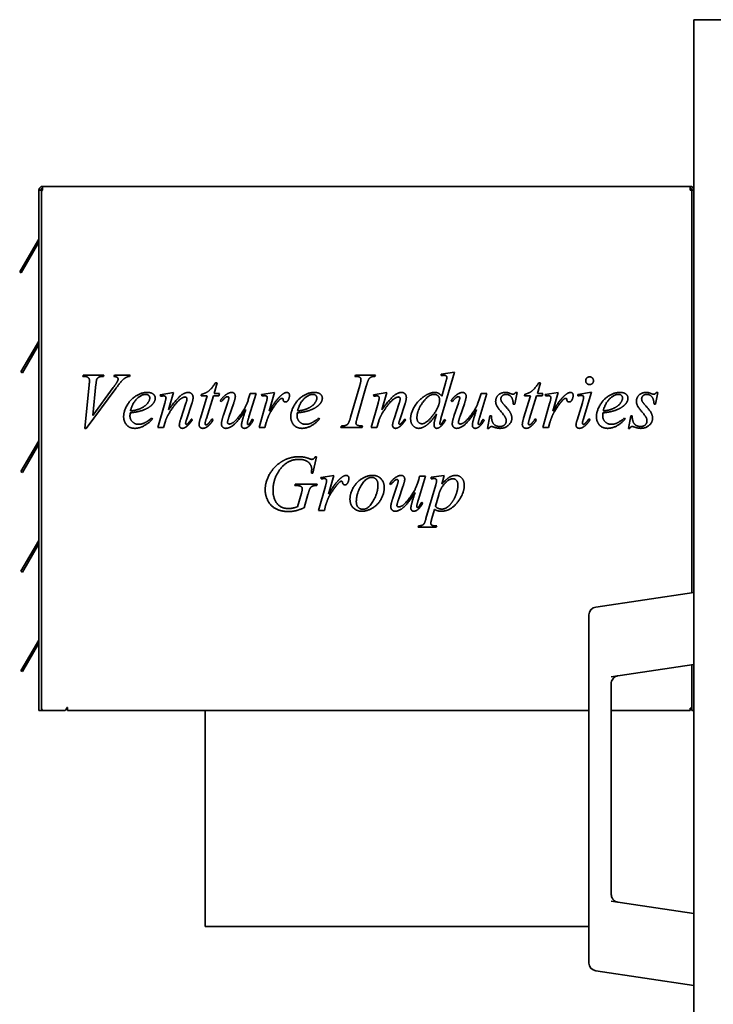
# Model space of a CAD drawing. Header units: millimetres. Extents: x 514 to 1166, y 236 to 952.
# Tile 2 of 3: x 514 to 779, y 524 to 900. Entities that reach past the tile are written whole.
import ezdxf

# ---------------------------------------------------------------- set-up
doc = ezdxf.new("R2010")
doc.units = ezdxf.units.MM
doc.header["$LTSCALE"] = 4
doc.layers.add('Krawędzie widoczne(ISO)', color=7, linetype='Continuous', lineweight=35, true_color=0x262659)

msp = doc.modelspace()

# ---------------------------------------------------------------- linework, layer by layer
at = {"layer": 'Krawędzie widoczne(ISO)'}
for p, q in [((824.03, 899.75), (771.03, 899.75)), ((771.03, 301.25), (771.03, 899.75)), ((521.03, 636.16), (521.03, 834.76)), ((522.43, 834.76), (521.03, 834.76)), ((521.94, 637.16), (521.94, 834.26)), ((522.43, 836.16), (769.63, 836.16)), ((522.43, 834.76), (522.43, 836.16)), ((769.63, 836.16), (769.63, 834.76)), ((770.33, 834.76), (769.63, 834.76)), ((770.33, 822.76), (770.33, 834.76)), ((771.03, 834.76), (770.33, 834.76)), ((770.33, 681.15), (770.33, 822.76)), ((520.57, 815.44), (513.67, 803.49)), ((520.57, 815.44), (520.94, 816.08)), ((514.28, 803.14), (521.03, 814.84)), ((513.67, 803.49), (514.28, 803.14)), ((520.94, 777.08), (514.17, 765.36)), ((514.78, 765.01), (521.03, 775.84)), ((514.17, 765.36), (514.78, 765.01)), ((537.74, 763.65), (537.89, 764.19)), ((538.28, 763.65), (537.74, 763.65)), ((537.89, 764.19), (545.79, 764.19)), ((545.79, 764.19), (545.63, 763.65)), ((549.63, 763.65), (549.81, 764.19)), ((549.81, 764.19), (555.81, 764.19)), ((555.81, 764.19), (555.66, 763.65)), ((641.66, 763.65), (641.84, 764.19)), ((641.84, 764.19), (649.49, 764.19)), ((649.49, 764.19), (649.32, 763.65)), ((679.68, 765.33), (674.52, 747.55)), ((674.62, 764.51), (679.68, 765.33)), ((674.62, 763.97), (674.62, 764.51)), ((538.56, 743.73), (540.21, 760.38)), ((550.35, 759.04), (539.09, 743.73)), ((542.8, 760.67), (541.61, 748.74)), ((541.61, 748.74), (549.42, 759.4)), ((589.11, 761.21), (587.92, 757.19)), ((588.46, 761.21), (589.11, 761.21)), ((640.04, 748.11), (643.52, 760.18)), ((646.01, 759.87), (642.54, 747.81)), ((674.8, 756.13), (676.2, 761.02)), ((712.53, 761.21), (711.33, 757.19)), ((711.87, 761.21), (712.53, 761.21)), ((567.36, 756.62), (572.44, 757.54)), ((567.49, 756.08), (567.36, 756.62)), ((568.03, 756.16), (567.49, 756.08)), ((572.44, 757.54), (570.53, 750.89)), ((582.67, 747.72), (585.25, 756.24)), ((583, 756.24), (583.15, 756.83)), ((585.25, 756.24), (583, 756.24)), ((587.62, 756.24), (584.94, 747.57)), ((589.72, 756.24), (587.62, 756.24)), ((587.92, 757.19), (589.96, 757.19)), ((589.96, 757.19), (589.72, 756.24)), ((603.91, 757.19), (601.22, 748.27)), ((601.33, 755.97), (601.68, 757.19)), ((601.68, 757.19), (603.91, 757.19)), ((605.94, 756.72), (610.99, 757.54)), ((606.14, 756.18), (605.94, 756.72)), ((610.99, 757.54), (608.93, 750.36)), ((648.78, 756.62), (653.87, 757.54)), ((648.91, 756.08), (648.78, 756.62)), ((649.45, 756.16), (648.91, 756.08)), ((653.87, 757.54), (651.95, 750.89)), ((692.05, 757.19), (689.36, 748.27)), ((689.47, 755.97), (689.81, 757.19)), ((689.81, 757.19), (692.05, 757.19)), ((703.57, 757.54), (702.67, 753.01)), ((703.02, 757.54), (703.57, 757.54)), ((706.09, 747.72), (708.67, 756.24)), ((706.41, 756.24), (706.56, 756.83)), ((708.67, 756.24), (706.41, 756.24)), ((711.04, 756.24), (708.36, 747.57)), ((713.13, 756.24), (711.04, 756.24)), ((711.33, 757.19), (713.38, 757.19)), ((713.38, 757.19), (713.13, 756.24)), ((714.24, 756.72), (719.29, 757.54)), ((714.44, 756.18), (714.24, 756.72)), ((719.29, 757.54), (717.23, 750.36)), ((726.79, 756.8), (731.94, 757.62)), ((726.79, 756.23), (726.79, 756.8)), ((731.94, 757.62), (728.82, 747.14)), ((757.31, 757.54), (756.41, 753.01)), ((756.76, 757.54), (757.31, 757.54)), ((566.4, 744.19), (569.06, 753.43)), ((575.19, 747.49), (577.15, 753.42)), ((579.41, 753.27), (577.36, 747.11)), ((590.68, 754.06), (590.22, 754.38)), ((591.48, 748.89), (593.02, 753.45)), ((595.32, 753.24), (593.7, 748.53)), ((605.08, 744.19), (607.71, 753.35)), ((647.82, 744.19), (650.48, 753.43)), ((656.61, 747.49), (658.57, 753.42)), ((660.83, 753.27), (658.78, 747.11)), ((678.82, 754.06), (678.36, 754.38)), ((679.62, 748.89), (681.15, 753.45)), ((683.46, 753.24), (681.84, 748.53)), ((702.67, 753.01), (702.13, 753.01)), ((713.38, 744.19), (716.01, 753.35)), ((726.46, 746.93), (728.52, 753.61)), ((756.41, 753.01), (755.88, 753.01)), ((564.08, 747.73), (564.37, 747.31)), ((627.89, 747.73), (628.18, 747.31)), ((672.3, 747.45), (672.87, 749.32)), ((692.31, 743.84), (693.21, 748.63)), ((693.21, 748.63), (693.75, 748.63)), ((744.58, 747.73), (744.88, 747.31)), ((746.06, 743.84), (746.95, 748.63)), ((746.95, 748.63), (747.49, 748.63)), ((568.6, 744.19), (566.4, 744.19)), ((569.32, 746.62), (568.6, 744.19)), ((579.23, 747.4), (579.68, 747.13)), ((587.08, 747.45), (587.58, 747.09)), ((602.48, 747.29), (602.92, 746.95)), ((607.33, 744.19), (605.08, 744.19)), ((607.8, 746.05), (607.33, 744.19)), ((636.24, 744.19), (636.45, 744.73)), ((644.37, 744.19), (636.24, 744.19)), ((644.54, 744.73), (644.37, 744.19)), ((650.03, 744.19), (647.82, 744.19)), ((650.74, 746.62), (650.03, 744.19)), ((660.65, 747.4), (661.1, 747.13)), ((675.76, 747.21), (676.27, 746.9)), ((690.61, 747.29), (691.06, 746.95)), ((692.85, 743.84), (692.31, 743.84)), ((710.5, 747.45), (710.99, 747.09)), ((715.63, 744.19), (713.38, 744.19)), ((716.1, 746.05), (715.63, 744.19)), ((730.94, 747.45), (731.46, 747.13)), ((746.59, 743.84), (746.06, 743.84)), ((539.09, 743.73), (538.56, 743.73)), ((520.94, 739.08), (514.17, 727.36)), ((514.78, 727.01), (521.03, 737.84)), ((627.05, 733.01), (625.57, 726.7)), ((626.51, 733.01), (627.05, 733.01)), ((514.17, 727.36), (514.78, 727.01)), ((625.57, 726.7), (625.03, 726.7)), ((628.62, 725.09), (633.67, 725.9)), ((628.82, 724.55), (628.62, 725.09)), ((633.67, 725.9), (631.61, 718.73)), ((668.59, 725.56), (665.89, 716.64)), ((666.01, 724.33), (666.35, 725.56)), ((666.35, 725.56), (668.59, 725.56)), ((670.74, 725.15), (675.78, 725.9)), ((670.74, 724.58), (670.74, 725.15)), ((675.78, 725.9), (674.8, 722.5)), ((618.75, 722.03), (618.91, 722.6)), ((619.16, 722.03), (618.75, 722.03)), ((618.91, 722.6), (627.22, 722.6)), ((627.22, 722.6), (627.07, 722.03)), ((627.75, 712.55), (630.39, 721.72)), ((655.35, 722.42), (654.9, 722.75)), ((656.15, 717.26), (657.69, 721.82)), ((659.99, 721.61), (658.38, 716.9)), ((668.8, 709.4), (672.53, 722.32)), ((619.78, 713.94), (621.24, 719.09)), ((623.72, 718.58), (622.25, 713.53)), ((673.65, 718.52), (672.4, 714.11)), ((630.48, 714.42), (630.01, 712.55)), ((667.15, 715.66), (667.59, 715.31)), ((630.01, 712.55), (627.75, 712.55)), ((672.05, 712.93), (670.96, 709.12)), ((665.79, 706.1), (665.94, 706.64)), ((672.89, 706.64), (672.74, 706.1)), ((672.74, 706.1), (665.79, 706.1)), ((520.94, 701.08), (514.17, 689.36)), ((514.78, 689.01), (521.03, 699.84)), ((514.17, 689.36), (514.78, 689.01)), ((771.03, 681.25), (733.59, 675.65)), ((731.03, 672.69), (731.03, 539.81)), ((520.94, 663.08), (514.17, 651.36)), ((514.78, 651.01), (521.03, 661.84)), ((739.55, 649.05), (771.03, 653.75)), ((770.33, 648.16), (770.33, 653.65)), ((514.17, 651.36), (514.78, 651.01)), ((739.53, 646.46), (739.53, 646.46)), ((739.53, 566.04), (739.53, 646.46)), ((739.55, 649.05), (739.55, 649.05)), ((770.33, 636.16), (770.33, 648.16)), ((521.03, 636.16), (522.43, 636.16)), ((522.94, 636.16), (522.43, 636.16)), ((530.64, 636.16), (522.94, 636.16)), ((531.64, 637.16), (531.64, 637.39)), ((531.64, 637.39), (531.94, 637.39)), ((531.94, 637.39), (531.94, 637.04)), ((531.94, 636.16), (531.94, 637.04)), ((731.03, 636.16), (531.94, 636.16)), ((584.53, 636.16), (584.53, 553.8)), ((769.63, 636.16), (739.53, 636.16)), ((769.63, 637.04), (769.63, 636.16)), ((769.63, 637.04), (770.33, 637.04)), ((770.33, 636.16), (771.03, 636.16)), ((771.03, 558.75), (739.55, 563.45)), ((731.03, 553.8), (584.53, 553.8)), ((733.59, 536.85), (771.03, 531.25))]:
    msp.add_line(p, q, dxfattribs=at)
for centre, radius, start, end in [((522.43, 834.76), 1.4, 90, 180), ((522.43, 834.76), 0.7, 90, 180), ((522.44, 834.26), 0.5, 91.3904, 180), ((769.63, 834.76), 1.4, 0, 90), ((769.63, 834.76), 0.7, 0, 90), ((520.33, 816.43), 0.7, 330, 0), ((520.33, 777.43), 0.7, 345, 0), ((520.33, 739.43), 0.7, 345, 0), ((520.33, 701.43), 0.7, 345, 0), ((734.03, 672.69), 3, 98.5, 180), ((520.33, 663.43), 0.7, 345, 0), ((522.94, 637.16), 1, 180, 270), ((530.64, 637.16), 1, 270, 0), ((734.03, 539.81), 3, 180, 261.5)]:
    msp.add_arc(centre, radius, start, end, dxfattribs=at)
for centre in [(520.34, 777.43), (520.34, 739.43), (520.34, 701.43), (520.34, 663.43)]:
    msp.add_ellipse(centre, major_axis=(0.181, 0.672), ratio=0.994403, start_param=4.44972, end_param=4.712938, dxfattribs=at)
for points, degree in [([(540.32, 762.09), (540.32, 762.76), (539.34, 763.65), (538.28, 763.65)], 2), ([(545.63, 763.65), (544.34, 763.63), (543.39, 763.12), (543.1, 762.52)], 2), ([(551.24, 762.6), (551.24, 762.99), (550.57, 763.58), (549.63, 763.65)], 2), ([(554.52, 763.37), (553.7, 762.98), (552.1, 761.42), (550.35, 759.04)], 2), ([(551.02, 761.8), (551.24, 762.26), (551.24, 762.6)], 2), ([(555.66, 763.65), (554.94, 763.58), (554.52, 763.37)], 2), ([(643.96, 762.45), (643.96, 762.83), (643.57, 763.37), (642.79, 763.65), (641.66, 763.65)], 2), ([(647.92, 763.42), (647.25, 763.11), (646.56, 761.91), (646.01, 759.87)], 2), ([(649.32, 763.65), (648.38, 763.66), (647.92, 763.42)], 2), ([(675.74, 764.07), (675.4, 764.07), (674.62, 763.97)], 2), ([(676.53, 763.83), (676.24, 764.07), (675.74, 764.07)], 2), ([(676.76, 763.3), (676.76, 763.61), (676.53, 763.83)], 2), ([(676.58, 762.32), (676.76, 762.91), (676.76, 763.3)], 2), ([(729.78, 762.01), (729.78, 762.63), (730.63, 763.48), (731.27, 763.48)], 2), ([(731.27, 763.48), (731.89, 763.48), (732.74, 762.63), (732.74, 762.01)], 2), ([(540.21, 760.38), (540.32, 761.65), (540.32, 762.09)], 2), ([(543.1, 762.52), (542.95, 762.19), (542.8, 760.67)], 2), ([(549.42, 759.4), (550.7, 761.13), (551.02, 761.8)], 2), ([(583.15, 756.83), (584.78, 757.27), (587.04, 759.04), (588.46, 761.21)], 2), ([(643.52, 760.18), (643.96, 761.69), (643.96, 762.45)], 2), ([(676.2, 761.02), (676.43, 761.83), (676.58, 762.32)], 2), ([(706.56, 756.83), (708.2, 757.27), (710.45, 759.04), (711.87, 761.21)], 2), ([(731.27, 760.53), (730.65, 760.53), (729.78, 761.39), (729.78, 762.01)], 2), ([(732.74, 762.01), (732.74, 761.39), (731.87, 760.53), (731.27, 760.53)], 2), ([(553.36, 748.19), (553.36, 750.4), (556.07, 754.99), (560.17, 757.54), (562.35, 757.54)], 2), ([(561.79, 756.8), (560.24, 756.8), (556.77, 753.6), (555.96, 750.48)], 2), ([(559.6, 751.33), (561.46, 752.14), (563.33, 754.4), (563.33, 755.41)], 2), ([(563.33, 755.41), (563.33, 756.03), (562.53, 756.8), (561.79, 756.8)], 2), ([(562.35, 757.54), (563.91, 757.54), (565.42, 756.26), (565.42, 755.4)], 2), ([(565.42, 755.4), (565.42, 754.17), (564.42, 753.06)], 2), ([(568.64, 756.23), (568.47, 756.23), (568.03, 756.16)], 2), ([(569.54, 755.43), (569.54, 755.74), (569.01, 756.23), (568.64, 756.23)], 2), ([(569.06, 753.43), (569.54, 755.08), (569.54, 755.43)], 2), ([(570.53, 750.89), (573.47, 754.95), (576.61, 757.54), (578.07, 757.54)], 2), ([(575.73, 755.44), (574.55, 754.79), (572, 751.73), (570.58, 749.37)], 2), ([(576.81, 755.8), (576.37, 755.8), (575.73, 755.44)], 2), ([(577.53, 755.13), (577.53, 755.43), (577.1, 755.8), (576.81, 755.8)], 2), ([(577.15, 753.42), (577.53, 754.53), (577.53, 755.13)], 2), ([(578.07, 757.54), (578.85, 757.54), (579.88, 756.46), (579.88, 755.61)], 2), ([(579.88, 755.61), (579.88, 754.73), (579.41, 753.27)], 2), ([(590.22, 754.38), (591.43, 756.1), (592.77, 756.9)], 2), ([(593.1, 755.92), (592.72, 755.92), (591.99, 755.48), (590.68, 754.06)], 2), ([(592.77, 756.9), (593.8, 757.54), (594.67, 757.54)], 2), ([(593.02, 753.45), (593.57, 755.08), (593.57, 755.49)], 2), ([(593.57, 755.49), (593.57, 755.66), (593.28, 755.92), (593.1, 755.92)], 2), ([(593.74, 745.49), (594.24, 745.49), (595.88, 746.46), (598.59, 749.82), (600.35, 752.76), (601.33, 755.97)], 2), ([(594.67, 757.54), (595.25, 757.54), (596.01, 756.7), (596.01, 756.07)], 2), ([(596.01, 756.07), (596.01, 755.26), (595.32, 753.24)], 2), ([(607.22, 756.31), (606.92, 756.31), (606.14, 756.18)], 2), ([(607.97, 756.08), (607.67, 756.31), (607.22, 756.31)], 2), ([(607.71, 753.35), (608.18, 754.95), (608.18, 755.62)], 2), ([(608.18, 755.62), (608.18, 755.9), (607.97, 756.08)], 2), ([(608.93, 750.36), (611.55, 754.77), (613.65, 756.54)], 2), ([(613.39, 755.17), (613, 754.95), (612.23, 754.01)], 2), ([(613.87, 755.28), (613.6, 755.28), (613.39, 755.17)], 2), ([(613.65, 756.54), (614.86, 757.54), (615.61, 757.54)], 2), ([(614.14, 755.17), (614.03, 755.28), (613.87, 755.28)], 2), ([(614.27, 754.79), (614.24, 755.07), (614.14, 755.17)], 2), ([(615.61, 757.54), (616.1, 757.54), (616.68, 756.96), (616.68, 756.41)], 2), ([(616.68, 756.41), (616.68, 755.44), (616.17, 754.56)], 2), ([(617.17, 748.19), (617.17, 750.4), (619.88, 754.99), (623.98, 757.54), (626.15, 757.54)], 2), ([(625.6, 756.8), (624.05, 756.8), (620.58, 753.6), (619.76, 750.48)], 2), ([(623.41, 751.33), (625.27, 752.14), (627.13, 754.4), (627.13, 755.41)], 2), ([(627.13, 755.41), (627.13, 756.03), (626.33, 756.8), (625.6, 756.8)], 2), ([(626.15, 757.54), (627.72, 757.54), (629.23, 756.26), (629.23, 755.4)], 2), ([(629.23, 755.4), (629.23, 754.17), (628.23, 753.06)], 2), ([(650.06, 756.23), (649.9, 756.23), (649.45, 756.16)], 2), ([(650.96, 755.43), (650.96, 755.74), (650.43, 756.23), (650.06, 756.23)], 2), ([(650.48, 753.43), (650.96, 755.08), (650.96, 755.43)], 2), ([(651.95, 750.89), (654.9, 754.95), (658.03, 757.54), (659.49, 757.54)], 2), ([(657.15, 755.44), (655.97, 754.79), (653.42, 751.73), (652, 749.37)], 2), ([(658.23, 755.8), (657.79, 755.8), (657.15, 755.44)], 2), ([(658.95, 755.13), (658.95, 755.43), (658.52, 755.8), (658.23, 755.8)], 2), ([(658.57, 753.42), (658.95, 754.53), (658.95, 755.13)], 2), ([(659.49, 757.54), (660.27, 757.54), (661.3, 756.46), (661.3, 755.61)], 2), ([(661.3, 755.61), (661.3, 754.73), (660.83, 753.27)], 2), ([(662.93, 747.54), (662.93, 749.74), (665.97, 754.73), (668.47, 756.28)], 2), ([(671.86, 756.8), (669.8, 756.8), (665.35, 750.67), (665.35, 747.86)], 2), ([(668.47, 756.28), (670.43, 757.54), (672.08, 757.54)], 2), ([(674, 754.71), (674, 755.66), (672.79, 756.8), (671.86, 756.8)], 2), ([(672.08, 757.54), (672.95, 757.54), (674.19, 756.88), (674.8, 756.13)], 2), ([(678.36, 754.38), (679.57, 756.1), (680.91, 756.9)], 2), ([(681.24, 755.92), (680.86, 755.92), (680.12, 755.48), (678.82, 754.06)], 2), ([(680.91, 756.9), (681.94, 757.54), (682.8, 757.54)], 2), ([(681.15, 753.45), (681.71, 755.08), (681.71, 755.49)], 2), ([(681.71, 755.49), (681.71, 755.66), (681.41, 755.92), (681.24, 755.92)], 2), ([(681.87, 745.49), (682.38, 745.49), (684.01, 746.46), (686.73, 749.82), (688.49, 752.76), (689.47, 755.97)], 2), ([(682.8, 757.54), (683.39, 757.54), (684.14, 756.7), (684.14, 756.07)], 2), ([(684.14, 756.07), (684.14, 755.26), (683.46, 753.24)], 2), ([(695.4, 754.14), (695.4, 755.56), (697.48, 757.54), (699.11, 757.54)], 2), ([(699.39, 756.8), (698.47, 756.8), (697.4, 755.8), (697.4, 755.08)], 2), ([(697.4, 755.08), (697.4, 754.59), (697.82, 753.71), (698.54, 752.91)], 2), ([(699.11, 757.54), (699.58, 757.54), (699.98, 757.47)], 2), ([(702.13, 753.01), (702.05, 754.99), (700.53, 756.8), (699.39, 756.8)], 2), ([(699.98, 757.47), (700.17, 757.42), (701.69, 756.85), (701.95, 756.85)], 2), ([(701.95, 756.85), (702.59, 756.85), (703.02, 757.54)], 2), ([(715.52, 756.31), (715.22, 756.31), (714.44, 756.18)], 2), ([(716.27, 756.08), (715.97, 756.31), (715.52, 756.31)], 2), ([(716.01, 753.35), (716.48, 754.95), (716.48, 755.62)], 2), ([(716.48, 755.62), (716.48, 755.9), (716.27, 756.08)], 2), ([(717.23, 750.36), (719.85, 754.77), (721.95, 756.54)], 2), ([(721.69, 755.17), (721.3, 754.95), (720.53, 754.01)], 2), ([(722.17, 755.28), (721.91, 755.28), (721.69, 755.17)], 2), ([(721.95, 756.54), (723.16, 757.54), (723.91, 757.54)], 2), ([(722.44, 755.17), (722.33, 755.28), (722.17, 755.28)], 2), ([(722.58, 754.79), (722.54, 755.07), (722.44, 755.17)], 2), ([(723.91, 757.54), (724.41, 757.54), (724.98, 756.96), (724.98, 756.41)], 2), ([(724.98, 756.41), (724.98, 755.44), (724.47, 754.56)], 2), ([(728.13, 756.39), (727.8, 756.39), (726.79, 756.23)], 2), ([(729, 755.66), (729, 755.98), (728.54, 756.39), (728.13, 756.39)], 2), ([(728.52, 753.61), (729, 755.23), (729, 755.66)], 2), ([(733.87, 748.19), (733.87, 750.4), (736.58, 754.99), (740.68, 757.54), (742.85, 757.54)], 2), ([(742.3, 756.8), (740.74, 756.8), (737.28, 753.6), (736.46, 750.48)], 2), ([(740.11, 751.33), (741.97, 752.14), (743.83, 754.4), (743.83, 755.41)], 2), ([(743.83, 755.41), (743.83, 756.03), (743.03, 756.8), (742.3, 756.8)], 2), ([(742.85, 757.54), (744.42, 757.54), (745.92, 756.26), (745.92, 755.4)], 2), ([(745.92, 755.4), (745.92, 754.17), (744.93, 753.06)], 2), ([(749.14, 754.14), (749.14, 755.56), (751.22, 757.54), (752.85, 757.54)], 2), ([(753.13, 756.8), (752.22, 756.8), (751.14, 755.8), (751.14, 755.08)], 2), ([(751.14, 755.08), (751.14, 754.59), (751.56, 753.71), (752.28, 752.91)], 2), ([(752.85, 757.54), (753.33, 757.54), (753.72, 757.47)], 2), ([(755.88, 753.01), (755.79, 754.99), (754.27, 756.8), (753.13, 756.8)], 2), ([(753.72, 757.47), (753.91, 757.42), (755.43, 756.85), (755.7, 756.85)], 2), ([(755.7, 756.85), (756.33, 756.85), (756.76, 757.54)], 2), ([(555.96, 750.48), (558.2, 750.72), (559.6, 751.33)], 2), ([(564.42, 753.06), (563.11, 751.6), (560.58, 750.71)], 2), ([(612.23, 754.01), (611.01, 752.57), (609.57, 750.26)], 2), ([(615.16, 753.89), (614.81, 753.89), (614.34, 754.33), (614.27, 754.79)], 2), ([(616.17, 754.56), (615.83, 753.89), (615.16, 753.89)], 2), ([(619.76, 750.48), (622, 750.72), (623.41, 751.33)], 2), ([(628.23, 753.06), (626.92, 751.6), (624.39, 750.71)], 2), ([(667.28, 745.59), (669.08, 745.59), (674, 752.23), (674, 754.71)], 2), ([(699.21, 747.78), (698.78, 748.66), (696.15, 751.78), (695.4, 753.35), (695.4, 754.14)], 2), ([(698.54, 752.91), (700.47, 750.82), (701.58, 748.7), (701.58, 747.75)], 2), ([(720.53, 754.01), (719.31, 752.57), (717.87, 750.26)], 2), ([(723.46, 753.89), (723.11, 753.89), (722.64, 754.33), (722.58, 754.79)], 2), ([(724.47, 754.56), (724.13, 753.89), (723.46, 753.89)], 2), ([(736.46, 750.48), (738.7, 750.72), (740.11, 751.33)], 2), ([(744.93, 753.06), (743.62, 751.6), (741.09, 750.71)], 2), ([(752.95, 747.78), (752.53, 748.66), (749.9, 751.78), (749.14, 753.35), (749.14, 754.14)], 2), ([(752.28, 752.91), (754.21, 750.82), (755.32, 748.7), (755.32, 747.75)], 2), ([(557.71, 743.84), (555.55, 743.84), (553.36, 746.56), (553.36, 748.19)], 2), ([(555.86, 749.76), (555.78, 749.02), (555.78, 748.53)], 2), ([(555.78, 748.53), (555.78, 747.23), (557.67, 745.38), (559.03, 745.38)], 2), ([(560.58, 750.71), (558.9, 750.1), (555.86, 749.76)], 2), ([(559.03, 745.38), (560.11, 745.38), (562.1, 746.24), (564.08, 747.73)], 2), ([(570.58, 749.37), (569.83, 748.11), (569.32, 746.62)], 2), ([(582.17, 745.28), (582.17, 746.08), (582.67, 747.72)], 2), ([(584.94, 747.57), (584.45, 746.08), (584.45, 745.64)], 2), ([(590.7, 745.49), (590.7, 746.6), (591.48, 748.89)], 2), ([(599.94, 751), (597.35, 746.9), (593.83, 743.84), (592.36, 743.84)], 2), ([(593.7, 748.53), (593.03, 746.62), (593.03, 746.11)], 2), ([(598.56, 746.33), (598.8, 747.34), (599.94, 751)], 2), ([(601.22, 748.27), (600.61, 746.28), (600.61, 745.75)], 2), ([(608.51, 748.06), (607.89, 746.39), (607.8, 746.05)], 2), ([(609.57, 750.26), (608.95, 749.28), (608.51, 748.06)], 2), ([(621.51, 743.84), (619.36, 743.84), (617.17, 746.56), (617.17, 748.19)], 2), ([(619.67, 749.76), (619.58, 749.02), (619.58, 748.53)], 2), ([(619.58, 748.53), (619.58, 747.23), (621.48, 745.38), (622.84, 745.38)], 2), ([(624.39, 750.71), (622.71, 750.1), (619.67, 749.76)], 2), ([(622.84, 745.38), (623.91, 745.38), (625.91, 746.24), (627.89, 747.73)], 2), ([(639.05, 745.62), (639.54, 746.33), (640.04, 748.11)], 2), ([(642.54, 747.81), (642.07, 746.29), (642.07, 745.87)], 2), ([(652, 749.37), (651.25, 748.11), (650.74, 746.62)], 2), ([(665.35, 747.86), (665.35, 746.75), (666.5, 745.59), (667.28, 745.59)], 2), ([(672.87, 749.32), (670.52, 746), (668.57, 744.73)], 2), ([(678.83, 745.49), (678.83, 746.6), (679.62, 748.89)], 2), ([(688.08, 751), (685.48, 746.9), (681.97, 743.84), (680.5, 743.84)], 2), ([(681.84, 748.53), (681.17, 746.62), (681.17, 746.11)], 2), ([(686.69, 746.33), (686.94, 747.34), (688.08, 751)], 2), ([(689.36, 748.27), (688.75, 746.28), (688.75, 745.75)], 2), ([(693.75, 748.63), (693.83, 746.39), (695.53, 744.53), (696.99, 744.53)], 2), ([(701.58, 747.75), (701.58, 746.21), (699.03, 743.84), (697.07, 743.84)], 2), ([(699.44, 746.7), (699.44, 747.29), (699.21, 747.78)], 2), ([(705.58, 745.28), (705.58, 746.08), (706.09, 747.72)], 2), ([(708.36, 747.57), (707.87, 746.08), (707.87, 745.64)], 2), ([(716.81, 748.06), (716.19, 746.39), (716.1, 746.05)], 2), ([(717.87, 750.26), (717.25, 749.28), (716.81, 748.06)], 2), ([(738.21, 743.84), (736.06, 743.84), (733.87, 746.56), (733.87, 748.19)], 2), ([(736.37, 749.76), (736.28, 749.02), (736.28, 748.53)], 2), ([(736.28, 748.53), (736.28, 747.23), (738.18, 745.38), (739.54, 745.38)], 2), ([(741.09, 750.71), (739.41, 750.1), (736.37, 749.76)], 2), ([(739.54, 745.38), (740.61, 745.38), (742.61, 746.24), (744.58, 747.73)], 2), ([(747.49, 748.63), (747.58, 746.39), (749.27, 744.53), (750.73, 744.53)], 2), ([(755.32, 747.75), (755.32, 746.21), (752.77, 743.84), (750.81, 743.84)], 2), ([(753.18, 746.7), (753.18, 747.29), (752.95, 747.78)], 2), ([(564.37, 747.31), (560.88, 743.84), (557.71, 743.84)], 2), ([(574.62, 745.05), (574.62, 745.77), (575.19, 747.49)], 2), ([(575.76, 743.84), (575.24, 743.84), (574.62, 744.5), (574.62, 745.05)], 2), ([(577.22, 744.4), (576.4, 743.84), (575.76, 743.84)], 2), ([(577.36, 747.11), (577.02, 746.05), (577.02, 745.82)], 2), ([(577.02, 745.82), (577.02, 745.62), (577.23, 745.35), (577.35, 745.35)], 2), ([(579.68, 747.13), (578.38, 745.2), (577.22, 744.4)], 2), ([(577.35, 745.35), (577.49, 745.35), (577.72, 745.53)], 2), ([(577.72, 745.53), (578.41, 746.13), (579.23, 747.4)], 2), ([(583.57, 743.84), (582.95, 743.84), (582.17, 744.64), (582.17, 745.28)], 2), ([(585.14, 744.37), (584.37, 743.84), (583.57, 743.84)], 2), ([(584.45, 745.64), (584.45, 745.41), (584.67, 745.15), (584.81, 745.15)], 2), ([(584.81, 745.15), (585.14, 745.15), (585.68, 745.64)], 2), ([(587.58, 747.09), (586.3, 745.13), (585.14, 744.37)], 2), ([(585.68, 745.64), (585.99, 745.93), (587.08, 747.45)], 2), ([(592.36, 743.84), (591.66, 743.84), (590.7, 744.77), (590.7, 745.49)], 2), ([(593.03, 746.11), (593.03, 745.82), (593.41, 745.49), (593.74, 745.49)], 2), ([(598.36, 745), (598.36, 745.51), (598.56, 746.33)], 2), ([(599.45, 743.84), (598.96, 743.84), (598.36, 744.5), (598.36, 745)], 2), ([(600.83, 744.35), (600.12, 743.84), (599.45, 743.84)], 2), ([(600.61, 745.75), (600.61, 745.51), (600.76, 745.28), (600.89, 745.28)], 2), ([(602.92, 746.95), (601.91, 745.15), (600.83, 744.35)], 2), ([(600.89, 745.28), (601.09, 745.28), (601.55, 745.71), (602.48, 747.29)], 2), ([(628.18, 747.31), (624.68, 743.84), (621.51, 743.84)], 2), ([(636.45, 744.73), (637.69, 744.76), (638.08, 744.94)], 2), ([(638.08, 744.94), (638.74, 745.18), (639.05, 745.62)], 2), ([(642.07, 745.87), (642.07, 745.54), (642.44, 745.07), (643.24, 744.81), (644.54, 744.73)], 2), ([(656.04, 745.05), (656.04, 745.77), (656.61, 747.49)], 2), ([(657.18, 743.84), (656.66, 743.84), (656.04, 744.5), (656.04, 745.05)], 2), ([(658.64, 744.4), (657.82, 743.84), (657.18, 743.84)], 2), ([(658.78, 747.11), (658.44, 746.05), (658.44, 745.82)], 2), ([(658.44, 745.82), (658.44, 745.62), (658.65, 745.35), (658.77, 745.35)], 2), ([(661.1, 747.13), (659.8, 745.2), (658.64, 744.4)], 2), ([(658.77, 745.35), (658.91, 745.35), (659.14, 745.53)], 2), ([(659.14, 745.53), (659.83, 746.13), (660.65, 747.4)], 2), ([(666.01, 743.84), (664.78, 743.84), (662.93, 745.84), (662.93, 747.54)], 2), ([(668.57, 744.73), (667.23, 743.84), (666.01, 743.84)], 2), ([(671.86, 745.2), (671.86, 746.03), (672.3, 747.45)], 2), ([(672.89, 743.84), (672.48, 743.84), (671.86, 744.55), (671.86, 745.2)], 2), ([(676.27, 746.9), (675.4, 745.44), (673.64, 743.84), (672.89, 743.84)], 2), ([(674.52, 747.55), (674.09, 746.1), (674.09, 745.66)], 2), ([(674.09, 745.66), (674.09, 745.53), (674.26, 745.3), (674.34, 745.3)], 2), ([(674.34, 745.3), (674.47, 745.3), (674.65, 745.46)], 2), ([(674.65, 745.46), (674.98, 745.79), (675.76, 747.21)], 2), ([(680.5, 743.84), (679.8, 743.84), (678.83, 744.77), (678.83, 745.49)], 2), ([(681.17, 746.11), (681.17, 745.82), (681.55, 745.49), (681.87, 745.49)], 2), ([(686.5, 745), (686.5, 745.51), (686.69, 746.33)], 2), ([(687.59, 743.84), (687.1, 743.84), (686.5, 744.5), (686.5, 745)], 2), ([(688.96, 744.35), (688.26, 743.84), (687.59, 743.84)], 2), ([(688.75, 745.75), (688.75, 745.51), (688.9, 745.28), (689.03, 745.28)], 2), ([(691.06, 746.95), (690.04, 745.15), (688.96, 744.35)], 2), ([(689.03, 745.28), (689.23, 745.28), (689.68, 745.71), (690.61, 747.29)], 2), ([(693.87, 744.53), (693.2, 744.53), (692.85, 743.84)], 2), ([(694.62, 744.35), (694.13, 744.53), (693.87, 744.53)], 2), ([(697.07, 743.84), (696.01, 743.84), (694.62, 744.35)], 2), ([(696.99, 744.53), (698.11, 744.53), (699.44, 745.79), (699.44, 746.7)], 2), ([(706.99, 743.84), (706.37, 743.84), (705.58, 744.64), (705.58, 745.28)], 2), ([(708.56, 744.37), (707.79, 743.84), (706.99, 743.84)], 2), ([(707.87, 745.64), (707.87, 745.41), (708.08, 745.15), (708.23, 745.15)], 2), ([(708.23, 745.15), (708.56, 745.15), (709.09, 745.64)], 2), ([(710.99, 747.09), (709.72, 745.13), (708.56, 744.37)], 2), ([(709.09, 745.64), (709.41, 745.93), (710.5, 747.45)], 2), ([(726.07, 745.1), (726.07, 745.66), (726.46, 746.93)], 2), ([(727.38, 743.84), (726.81, 743.84), (726.07, 744.56), (726.07, 745.1)], 2), ([(729.21, 744.59), (728.26, 743.84), (727.38, 743.84)], 2), ([(728.82, 747.14), (728.51, 746.08), (728.51, 745.87)], 2), ([(728.51, 745.87), (728.51, 745.64), (728.77, 745.36), (728.93, 745.36)], 2), ([(728.93, 745.36), (729.13, 745.36), (729.42, 745.57)], 2), ([(731.46, 747.13), (730.5, 745.59), (729.21, 744.59)], 2), ([(729.42, 745.57), (730.17, 746.23), (730.94, 747.45)], 2), ([(744.88, 747.31), (741.38, 743.84), (738.21, 743.84)], 2), ([(747.61, 744.53), (746.94, 744.53), (746.59, 743.84)], 2), ([(748.36, 744.35), (747.87, 744.53), (747.61, 744.53)], 2), ([(750.81, 743.84), (749.75, 743.84), (748.36, 744.35)], 2), ([(750.73, 744.53), (751.86, 744.53), (753.18, 745.79), (753.18, 746.7)], 2), ([(614.76, 731.74), (617.41, 733.01), (620.3, 733.01)], 2), ([(620.3, 733.01), (622.44, 733.01), (624.19, 732.29)], 2), ([(625.22, 732.01), (625.58, 732.01), (626.1, 732.36), (626.51, 733.01)], 2), ([(607.41, 720.3), (607.41, 722.9), (609.58, 727.57), (612.85, 730.8), (614.76, 731.74)], 2), ([(620.3, 732.01), (615.66, 732.01), (612.72, 727.72)], 2), ([(625.16, 728.34), (625.16, 729.79), (622.58, 732.01), (620.3, 732.01)], 2), ([(624.19, 732.29), (624.9, 732.01), (625.22, 732.01)], 2), ([(612.72, 727.72), (610.39, 724.32), (610.39, 720.1)], 2), ([(625.03, 726.7), (625.16, 727.81), (625.16, 728.34)], 2), ([(636.33, 724.91), (637.54, 725.9), (638.29, 725.9)], 2), ([(638.29, 725.9), (638.78, 725.9), (639.36, 725.33), (639.36, 724.78)], 2), ([(639.78, 716.83), (639.78, 719.01), (642.28, 723.37), (646.45, 725.9), (648.39, 725.9)], 2), ([(648.03, 725.13), (645.86, 725.13), (642.2, 718.93), (642.2, 715.87)], 2), ([(650.45, 722.31), (650.45, 723.68), (649.11, 725.13), (648.03, 725.13)], 2), ([(648.39, 725.9), (650.35, 725.9), (652.87, 723.34), (652.87, 721.29)], 2), ([(654.9, 722.75), (656.1, 724.46), (657.44, 725.27)], 2), ([(657.44, 725.27), (658.47, 725.9), (659.34, 725.9)], 2), ([(659.34, 725.9), (659.93, 725.9), (660.68, 725.07), (660.68, 724.43)], 2), ([(674.8, 722.5), (676.4, 724.4), (678.91, 725.9), (680.24, 725.9)], 2), ([(680.24, 725.9), (681.55, 725.9), (683.41, 723.83), (683.41, 722.16)], 2), ([(621.17, 721.61), (620.55, 722.03), (619.16, 722.03)], 2), ([(621.55, 720.79), (621.55, 721.33), (621.17, 721.61)], 2), ([(627.07, 722.03), (625.92, 722.01), (624.9, 721.51), (624.52, 720.9)], 2), ([(629.9, 724.68), (629.6, 724.68), (628.82, 724.55)], 2), ([(630.65, 724.45), (630.35, 724.68), (629.9, 724.68)], 2), ([(630.39, 721.72), (630.86, 723.32), (630.86, 723.99)], 2), ([(630.86, 723.99), (630.86, 724.27), (630.65, 724.45)], 2), ([(631.61, 718.73), (634.23, 723.14), (636.33, 724.91)], 2), ([(634.91, 722.37), (633.69, 720.94), (632.25, 718.63)], 2), ([(636.07, 723.53), (635.68, 723.32), (634.91, 722.37)], 2), ([(636.55, 723.65), (636.28, 723.65), (636.07, 723.53)], 2), ([(636.82, 723.53), (636.71, 723.65), (636.55, 723.65)], 2), ([(636.95, 723.16), (636.92, 723.44), (636.82, 723.53)], 2), ([(637.84, 722.26), (637.49, 722.26), (637.02, 722.7), (636.95, 723.16)], 2), ([(638.85, 722.93), (638.51, 722.26), (637.84, 722.26)], 2), ([(639.36, 724.78), (639.36, 723.81), (638.85, 722.93)], 2), ([(652.87, 721.29), (652.87, 719.07), (650.52, 714.74), (646.33, 712.21), (644.36, 712.21)], 2), ([(644.7, 712.95), (646.79, 712.95), (650.45, 719.12), (650.45, 722.31)], 2), ([(657.77, 724.29), (657.4, 724.29), (656.66, 723.84), (655.35, 722.42)], 2), ([(657.69, 721.82), (658.24, 723.45), (658.24, 723.86)], 2), ([(658.24, 723.86), (658.24, 724.02), (657.95, 724.29), (657.77, 724.29)], 2), ([(658.41, 713.86), (658.91, 713.86), (660.55, 714.82), (663.26, 718.19), (665.03, 721.13), (666.01, 724.33)], 2), ([(660.68, 724.43), (660.68, 723.63), (659.99, 721.61)], 2), ([(671.94, 724.68), (671.51, 724.68), (670.74, 724.58)], 2), ([(672.87, 723.84), (672.87, 724.24), (672.41, 724.68), (671.94, 724.68)], 2), ([(672.53, 722.32), (672.87, 723.55), (672.87, 723.84)], 2), ([(679.16, 724.61), (677.54, 724.61), (674.37, 720.97), (673.65, 718.52)], 2), ([(683.41, 722.16), (683.41, 718.91), (678.13, 712.21), (674.63, 712.21)], 2), ([(674.88, 713.03), (675.66, 713.03), (677.26, 713.88), (678.8, 715.56), (680.03, 717.75), (680.99, 720.72), (680.99, 722.18)], 2), ([(680.99, 722.18), (680.99, 723.35), (679.9, 724.61), (679.16, 724.61)], 2), ([(616.37, 712.1), (613.21, 712.1), (609.29, 714.46), (607.41, 718.37), (607.41, 720.3)], 2), ([(610.39, 720.1), (610.39, 717.31), (613.29, 713.24), (616.33, 713.24)], 2), ([(621.24, 719.09), (621.55, 720.15), (621.55, 720.79)], 2), ([(624.52, 720.9), (624.27, 720.51), (623.72, 718.58)], 2), ([(632.25, 718.63), (631.63, 717.65), (631.19, 716.43)], 2), ([(664.62, 719.37), (662.02, 715.27), (658.51, 712.21), (657.04, 712.21)], 2), ([(663.23, 714.69), (663.47, 715.71), (664.62, 719.37)], 2), ([(616.33, 713.24), (617.08, 713.24), (618.42, 713.5), (619.78, 713.94)], 2), ([(631.19, 716.43), (630.57, 714.76), (630.48, 714.42)], 2), ([(644.36, 712.21), (642.33, 712.21), (639.78, 714.79), (639.78, 716.83)], 2), ([(642.2, 715.87), (642.2, 714.46), (643.62, 712.95), (644.7, 712.95)], 2), ([(655.37, 713.86), (655.37, 714.97), (656.15, 717.26)], 2), ([(657.04, 712.21), (656.33, 712.21), (655.37, 713.14), (655.37, 713.86)], 2), ([(658.38, 716.9), (657.71, 714.99), (657.71, 714.48)], 2), ([(657.71, 714.48), (657.71, 714.19), (658.08, 713.86), (658.41, 713.86)], 2), ([(663.03, 713.37), (663.03, 713.88), (663.23, 714.69)], 2), ([(665.89, 716.64), (665.29, 714.64), (665.29, 714.12)], 2), ([(665.29, 714.12), (665.29, 713.88), (665.43, 713.65), (665.57, 713.65)], 2), ([(667.59, 715.31), (666.58, 713.52), (665.5, 712.72)], 2), ([(665.57, 713.65), (665.76, 713.65), (666.22, 714.07), (667.15, 715.66)], 2), ([(672.4, 714.11), (673.31, 713.03), (674.88, 713.03)], 2), ([(622.25, 713.53), (620.22, 712.67), (617.74, 712.1), (616.37, 712.1)], 2), ([(664.13, 712.21), (663.64, 712.21), (663.03, 712.86), (663.03, 713.37)], 2), ([(665.5, 712.72), (664.8, 712.21), (664.13, 712.21)], 2), ([(674.63, 712.21), (673.9, 712.21), (672.75, 712.52), (672.05, 712.93)], 2), ([(665.94, 706.64), (667.31, 706.7), (668.28, 707.52), (668.8, 709.4)], 2), ([(670.96, 709.12), (670.63, 708.01), (670.63, 707.67)], 2), ([(670.63, 707.67), (670.63, 707.34), (670.97, 706.88), (671.74, 706.64), (672.89, 706.64)], 2), ([(739.55, 563.45), (739.55, 563.45), (739.55, 563.45), (739.55, 563.45)], 3)]:
    msp.add_open_spline(points, degree=degree, dxfattribs=at)
for points, knots in [([(742.09, 649.42), (742.09, 649.42), (742.09, 649.42), (742.09, 649.42), (742.09, 649.42), (742.09, 649.42), (742.09, 649.42), (742.09, 649.42), (742.09, 649.42), (742.09, 649.42), (742.09, 649.42), (742.09, 649.42), (742.09, 649.42), (742.09, 649.42), (742.09, 649.42), (742.09, 649.42), (742.09, 649.42), (742.09, 649.42), (742.09, 649.42), (742.09, 649.42), (742.09, 649.42), (741.94, 649.4), (741.8, 649.37), (741.5, 649.28), (741.35, 649.22), (740.91, 649), (740.64, 648.8), (740.17, 648.34), (739.98, 648.07), (739.7, 647.5), (739.6, 647.19), (739.54, 646.74), (739.53, 646.6), (739.53, 646.46)], [0.0674168, 0.0674168, 0.0674168, 0.0674168, 0.0677255, 0.0677255, 0.0684096, 0.0684096, 0.0687516, 0.0687516, 0.0689226, 0.0689226, 0.0690082, 0.0690082, 0.069051, 0.069051, 0.0690941, 0.0690941, 0.0691158, 0.0691158, 0.0691374, 0.0691374, 0.0692251, 0.0692251, 0.1132759, 0.1132759, 0.1624419, 0.1624419, 0.2602125, 0.2602125, 0.3582632, 0.3582632, 0.4515895, 0.4515895, 0.4942762, 0.4942762, 0.4942762, 0.4942762]), ([(739.53, 566.04), (739.53, 565.73), (739.58, 565.41), (739.78, 564.81), (739.93, 564.51), (740.31, 564.01), (740.54, 563.78), (741.06, 563.41), (741.35, 563.27), (741.73, 563.15), (741.81, 563.13), (741.95, 563.1), (742.01, 563.09), (742.07, 563.08), (742.08, 563.08), (742.08, 563.08), (742.08, 563.08), (742.09, 563.08), (742.09, 563.08), (742.09, 563.08), (742.09, 563.08), (742.09, 563.08), (742.09, 563.08), (742.09, 563.08), (742.09, 563.08), (742.09, 563.08), (742.09, 563.08), (742.09, 563.08), (742.09, 563.08), (742.09, 563.08), (742.09, 563.08), (742.09, 563.08), (742.09, 563.08), (742.09, 563.08)], [0, 0, 0, 0, 0.0945081, 0.0945081, 0.1903608, 0.1903608, 0.2848055, 0.2848055, 0.3806278, 0.3806278, 0.4047201, 0.4047201, 0.4227831, 0.4227831, 0.4244757, 0.4244757, 0.4247931, 0.4247931, 0.4248661, 0.4248661, 0.4249026, 0.4249026, 0.4249209, 0.4249209, 0.4249393, 0.4249393, 0.4249577, 0.4249577, 0.4249947, 0.4249947, 0.4251421, 0.4251421, 0.4267344, 0.4267344, 0.4267344, 0.4267344])]:
    msp.add_open_spline(points, degree=3, knots=knots, dxfattribs=at)

doc.saveas('drawing.dxf')
